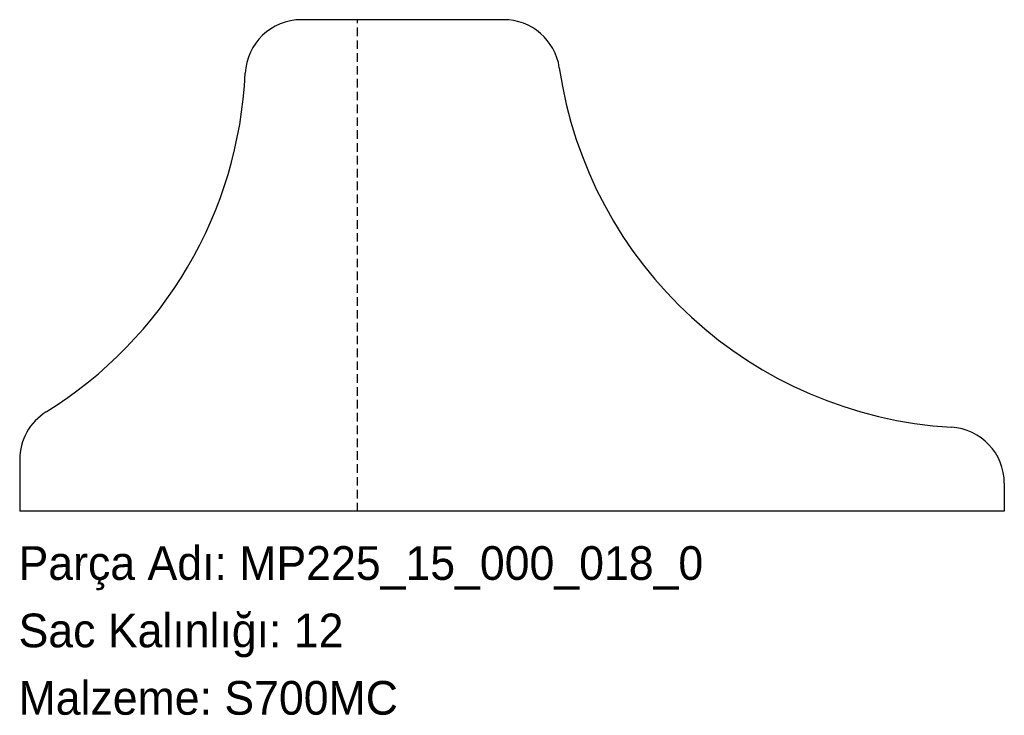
# Model space of a CAD drawing. Header units: millimetres. Extents: x 0 to 351, y -72 to 175.
import ezdxf

# ---------------------------------------------------------------- set-up
doc = ezdxf.new("R2010")
doc.units = ezdxf.units.MM
for name, pattern in [('SLD-Katı', [0]), ('SLD-Kesik', [4.572, 3.048, -1.524]), ('SLD-Sürekli', [0])]:
    doc.linetypes.add(name, pattern=pattern)
doc.layers.add('METIN', color=96, linetype='SLD-Katı')
doc.styles.add('SLDTEXTSTYLE0', font='ARIAL.TTF', dxfattribs={"width": 0.948, "bigfont": 'bigfont'})
doc.styles.add('SLDTEXTSTYLE1', font='ARIAL.TTF', dxfattribs={"width": 0.948})

msp = doc.modelspace()

# ---------------------------------------------------------------- linework, layer by layer
at = {"color": 7, "linetype": 'SLD-Sürekli', "lineweight": 25}
for p, q in [((172.8, 175.4), (100.7, 175.4)), ((0.4, 18.8), (0.4, 0.4)), ((351.07, 10.35), (351.07, 0.4)), ((351.07, 0.4), (0.4, 0.4))]:
    msp.add_line(p, q, dxfattribs=at)
at = {"color": 7, "linetype": 'SLD-Kesik'}
msp.add_line((120.74, 0.4), (120.74, 175.4), dxfattribs=at)
at = {"color": 7, "linetype": 'SLD-Sürekli', "lineweight": 25}
for centre, radius, start, end in [((100.7, 155.4), 20, 90, 177.3294), ((172.8, 155.4), 20, 8.3412, 90), ((341, 180.06), 150, 188.3412, 266.6522), ((-69.11, 163.32), 150, 301.7724, 357.3294), ((20.4, 18.8), 20, 121.7724, 180), ((331.07, 10.35), 20, 0, 86.6522)]:
    msp.add_arc(centre, radius, start, end, dxfattribs=at)

# ---------------------------------------------------------------- texts
at = {"layer": 'METIN', "char_height": 12, "attachment_point": 1}
for s, insert, style in [('Parça Adı: MP225_15_000_018_0', (0, -12.03), 'SLDTEXTSTYLE0'), ('Sac Kalınlığı: 12', (0, -36.03), 'SLDTEXTSTYLE0'), ('Malzeme: S700MC', (0, -60.03), 'SLDTEXTSTYLE1')]:
    msp.add_mtext(s, dxfattribs=dict(at, insert=insert, style=style))

doc.saveas('drawing.dxf')
